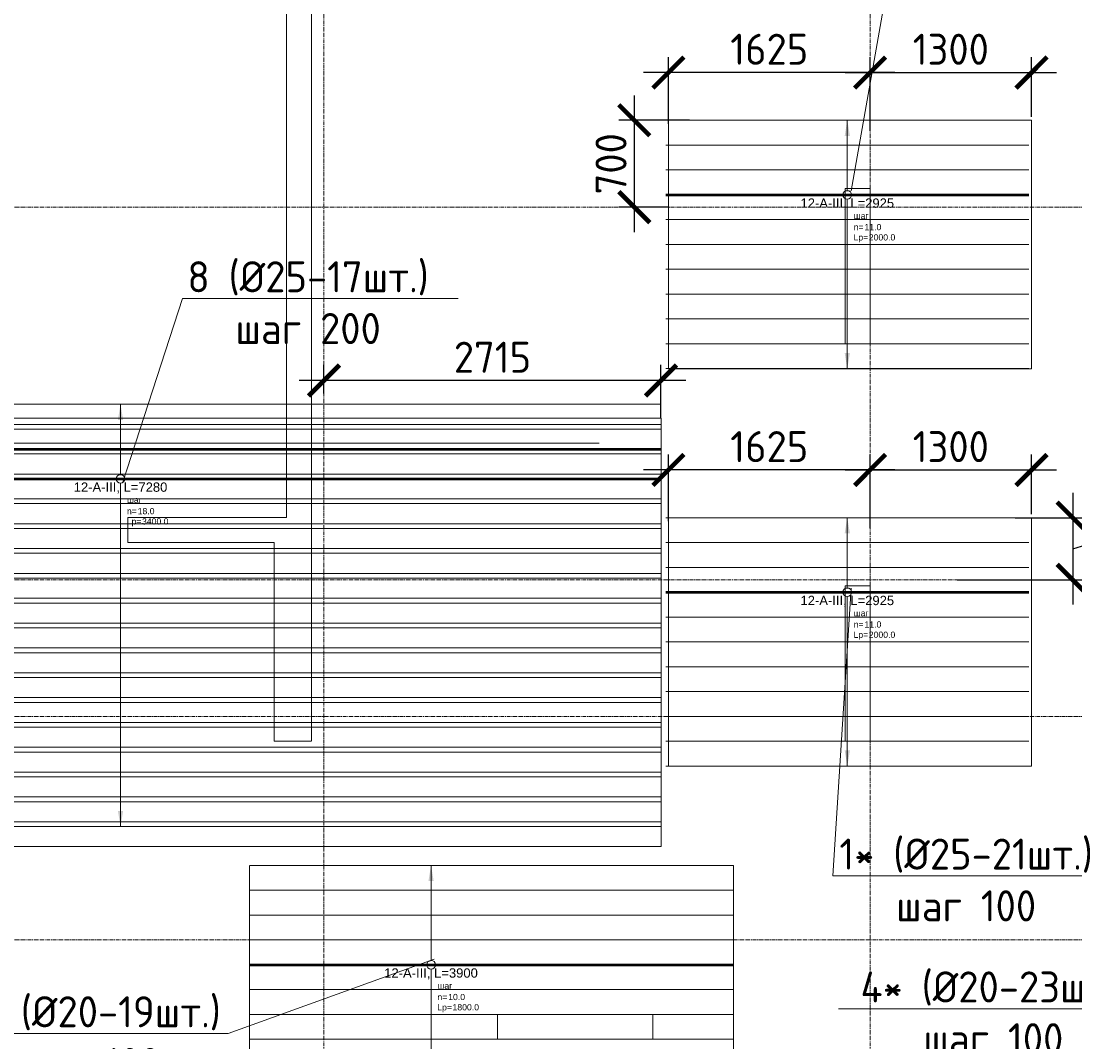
# Model space of a CAD drawing. Header units: millimetres. Extents: x -56135 to 1694203, y -446411 to -23139.
# Tile 101 of 256: x 598430 to 606919, y -120121 to -111900. Entities that reach past the tile are written whole.
import ezdxf
from ezdxf import colors
from ezdxf.entities.mleader import LeaderData, LeaderLine
from ezdxf.enums import TextEntityAlignment as Align
from ezdxf.math import Vec2, Vec3

# ---------------------------------------------------------------- set-up
doc = ezdxf.new("R2010")
doc.units = ezdxf.units.MM
doc.set_wipeout_variables(frame=1)
for name, pattern in [('01 Штриховая _4 мм_', [6, 3.5, -2.5]), ('______5', [1100, 800, -100, 100, -100]), ('GOST2.303 4', [7, 5, -2, 0]), ('осевая', [50.8, 31.75, -6.35, 6.35, -6.35])]:
    doc.linetypes.add(name, pattern=pattern)
for name, color, linetype, lineweight in [('АрмСтер', 2, 'Continuous', 50), ('контур распр. стерхней', 2, 'GOST2.303 4', 20), ('Оси', 40, '______5', 18), ('подоснова', 151, 'Continuous', 5), ('РАЗМЕРЫ', 1, 'Continuous', 9), ('СТЕНЫ', 3, 'Continuous', 30)]:
    doc.layers.add(name, color=color, linetype=linetype, lineweight=lineweight)
doc.layers.add('АрмСтер_атрибуты', color=2, linetype='Continuous', lineweight=0, plot=False)
doc.layers.add('АрмСтер_невид', color=8, linetype='Continuous', lineweight=0, plot=False)
doc.styles.add('GOST-2.304_Type-B', font='GOST_Common.ttf')
doc.styles.get("Standard").update_dxf_attribs({"font": 'arial.ttf'})
doc.styles.add('Аннотативный', font='arial.ttf')
doc.dimstyles.new('СПДС', dxfattribs={"dimscale": 100, "dimtxt": 2.5, "dimasz": 2.5, "dimexe": 1.25, "dimexo": 0, "dimtad": 1, "dimdec": 0, "dimtxsty": 'GOST-2.304_Type-B', "dimblk": 'ARCHTICK', "dimcen": 2.5, "dimdle": 2, "dimadec": 0, "dimazin": 2, "dimtfac": 0.75, "dimtdec": 0, "dimtmove": 1, "dimatfit": 3, "dimfxl": 1, "dimtolj": 1, "dimarcsym": 1})

# ---------------------------------------------------------------- blocks, each defined once
blk = doc.blocks.new('оси 2.2-2.3')
at = {"layer": 'Оси', "color": 16, "linetype": 'осевая', "lineweight": 0, "transparency": 33554687}
for p, q in [((501554.9, -104267.9), (501554.9, -134893.5)), ((505954.9, -104267.9), (505954.9, -134893.5)), ((468076.3, -113595.4), (524372.9, -113595.4)), ((468076.3, -116595.4), (524372.9, -116595.4)), ((468076.3, -117695.4), (524372.9, -117695.4)), ((468076.3, -119495.4), (524372.9, -119495.4))]:
    blk.add_line(p, q, dxfattribs=at)
blk = doc.blocks.new('_None')
blk = doc.blocks.new('*U1174')
at = {"layer": 'АрмСтер_невид', "ltscale": 100}
for p, q in [((-1462.5, 600), (1462.5, 600)), ((-1462.5, 400), (1462.5, 400)), ((-1462.5, 200), (1462.5, 200)), ((-1462.5, -200), (1462.5, -200)), ((-1462.5, -400), (1462.5, -400)), ((-1462.5, -600), (1462.5, -600)), ((-1462.5, -800), (1462.5, -800)), ((-1462.5, -1000), (1462.5, -1000)), ((-1462.5, -1200), (1462.5, -1200)), ((-1462.5, -1400), (1462.5, -1400))]:
    blk.add_line(p, q, dxfattribs=at)
at = {"layer": 'РАЗМЕРЫ'}
for p, q in [((112.5, 600), (-112.5, 600)), ((112.5, -1400), (-112.5, -1400))]:
    blk.add_line(p, q, dxfattribs=at)
at = {"layer": 'РАЗМЕРЫ', "ltscale": 15}
blk.add_line((0, -1400), (0, 600), dxfattribs=at)
at = {"layer": 'РАЗМЕРЫ'}
for points in [[(0, 600), (20.9, 474.8), (-20.9, 474.8)], [(0, -1400), (20.9, -1274.8), (-20.9, -1274.8)]]:
    blk.add_solid(points, dxfattribs=at)
at = {"layer": 'АрмСтер_атрибуты', "color": 215, "ltscale": 15, "style": 'Аннотативный'}
for s, p in [('шаг', (51.4, -194.2)), ('n=', (51.4, -285.1)), ('Lр=', (50.2, -367.8))]:
    blk.add_text(s, height=50, dxfattribs=at).set_placement(p)
at = {"layer": 'АрмСтер_атрибуты', "style": 'Аннотативный', "flags": 8}
blk.add_attdef('ПОЗ', (110, 29.6), '', height=75, dxfattribs=at)
at = {"layer": 'АрмСтер_атрибуты', "color": 215, "style": 'Аннотативный'}
for tag, p, flags in [('ШАГ', (190.9, -194.2), 10), ('КОЛ', (138, -285.1), 8), ('ШИРИНА', (172.9, -367.8), 8)]:
    blk.add_attdef(tag, p, '', height=50, dxfattribs=dict(at, flags=flags))
at = {"layer": 'АрмСтер_атрибуты', "flags": 9}
for tag, p in [('МАССА', (-1033.5, -1010.5)), ('ОБОЗНАЧЕНИЕ', (-1033.5, -1124.4))]:
    blk.add_attdef(tag, p, '', height=75, dxfattribs=at)
at = {"linetype": 'Continuous', "lineweight": 0}
blk.add_wipeout([(35, 0), (28.3, 20.6), (10.8, 33.3), (-10.8, 33.3), (-28.3, 20.6), (-35, 0), (-28.3, -20.6), (-10.8, -33.3), (10.8, -33.3), (28.3, -20.6)], dxfattribs=at)
at = {"color": 0, "linetype": 'ByBlock', "lineweight": -2, "ltscale": 100}
blk.add_line((-1462.5, 0), (1462.5, 0), dxfattribs=at)
at = {"layer": 'АрмСтер_невид', "ltscale": 100}
blk.add_line((-1462.5, 0), (1462.5, 0), dxfattribs=at)
at = {"layer": 'РАЗМЕРЫ'}
blk.add_circle((0, 0), 35, dxfattribs=at)
at = {"layer": 'АрмСтер_атрибуты', "style": 'Аннотативный', "flags": 8}
blk.add_attdef('НАИМЕНОВАНИЕ', text='', height=75, dxfattribs=at).set_placement((0, -29.3), align=Align.TOP_CENTER)
blk = doc.blocks.new('_ArchTick')
at = {"color": 0, "linetype": 'ByBlock', "const_width": 0.15}
blk.add_lwpolyline([(-0.5, -0.5), (0.5, 0.5)], dxfattribs=at)
blk = doc.blocks.new('*D1271')
at = {"layer": 'DEFPOINTS', "color": 0, "transparency": 16777216}
for p in [(603644.7, -112314.5), (603644.7, -112726.6), (605269.7, -112676.2)]:
    blk.add_point(p, dxfattribs=at)
at = {"layer": 'РАЗМЕРЫ', "color": 0, "lineweight": -2, "transparency": 16777216}
for p, q in [((603644.7, -112726.6), (603644.7, -112189.5)), ((605269.7, -112676.2), (605269.7, -112189.5)), ((605469.7, -112314.5), (603444.7, -112314.5))]:
    blk.add_line(p, q, dxfattribs=at)
at = {"layer": 'РАЗМЕРЫ', "color": 0, "lineweight": -2, "transparency": 16777216, "xscale": 250, "yscale": 250, "zscale": 250, "rotation": 180}
blk.add_blockref('_ArchTick', (603644.7, -112314.5), dxfattribs=at)
at = {"layer": 'РАЗМЕРЫ', "color": 0, "lineweight": -2, "transparency": 16777216, "xscale": 250, "yscale": 250, "zscale": 250}
blk.add_blockref('_ArchTick', (605269.7, -112314.5), dxfattribs=at)
at = {"layer": 'РАЗМЕРЫ', "color": 0, "transparency": 16777216, "insert": (604457.2, -112127), "char_height": 250, "attachment_point": 5, "style": 'GOST-2.304_Type-B'}
blk.add_mtext('\\A1;1625', dxfattribs=at)
blk = doc.blocks.new('*D1402')
at = {"layer": 'DEFPOINTS', "color": 0, "transparency": 16777216}
for p in [(603814.3, -112699.2), (603369.7, -113399.2), (603644.7, -113399.2)]:
    blk.add_point(p, dxfattribs=at)
at = {"layer": 'РАЗМЕРЫ', "color": 0, "lineweight": -2, "transparency": 16777216}
for p, q in [((603369.7, -112499.2), (603369.7, -113599.2)), ((603814.3, -112699.2), (603244.7, -112699.2)), ((603644.7, -113399.2), (603244.7, -113399.2))]:
    blk.add_line(p, q, dxfattribs=at)
at = {"layer": 'РАЗМЕРЫ', "color": 0, "lineweight": -2, "transparency": 16777216, "xscale": 250, "yscale": 250, "zscale": 250}
for p, rotation in [((603369.7, -112699.2), 90), ((603369.7, -113399.2), 270)]:
    blk.add_blockref('_ArchTick', p, dxfattribs=dict(at, rotation=rotation))
at = {"layer": 'РАЗМЕРЫ', "color": 0, "transparency": 16777216, "insert": (603182.2, -113049.2), "char_height": 250, "attachment_point": 5, "rotation": 90, "style": 'GOST-2.304_Type-B'}
blk.add_mtext('\\A1;700', dxfattribs=at)
blk = doc.blocks.new('*D1272')
at = {"layer": 'DEFPOINTS', "color": 0, "transparency": 16777216}
for p in [(606569.7, -112314.5), (606569.7, -112672.3), (605269.7, -112783.2)]:
    blk.add_point(p, dxfattribs=at)
at = {"layer": 'РАЗМЕРЫ', "color": 0, "lineweight": -2, "transparency": 16777216}
for p, q in [((605269.7, -112783.2), (605269.7, -112189.5)), ((606569.7, -112672.3), (606569.7, -112189.5)), ((605069.7, -112314.5), (606769.7, -112314.5))]:
    blk.add_line(p, q, dxfattribs=at)
at = {"layer": 'РАЗМЕРЫ', "color": 0, "lineweight": -2, "transparency": 16777216, "xscale": 250, "yscale": 250, "zscale": 250, "rotation": 180}
blk.add_blockref('_ArchTick', (605269.7, -112314.5), dxfattribs=at)
at = {"layer": 'РАЗМЕРЫ', "color": 0, "lineweight": -2, "transparency": 16777216, "xscale": 250, "yscale": 250, "zscale": 250}
blk.add_blockref('_ArchTick', (606569.7, -112314.5), dxfattribs=at)
at = {"layer": 'РАЗМЕРЫ', "color": 0, "transparency": 16777216, "insert": (605919.7, -112127), "char_height": 250, "attachment_point": 5, "style": 'GOST-2.304_Type-B'}
blk.add_mtext('\\A1;1300', dxfattribs=at)
blk = doc.blocks.new('*U1175')
at = {"layer": 'АрмСтер_невид', "ltscale": 100}
for p, q in [((-1462.5, 600), (1462.5, 600)), ((-1462.5, 400), (1462.5, 400)), ((-1462.5, 200), (1462.5, 200)), ((-1462.5, -200), (1462.5, -200)), ((-1462.5, -400), (1462.5, -400)), ((-1462.5, -600), (1462.5, -600)), ((-1462.5, -800), (1462.5, -800)), ((-1462.5, -1000), (1462.5, -1000)), ((-1462.5, -1200), (1462.5, -1200)), ((-1462.5, -1400), (1462.5, -1400))]:
    blk.add_line(p, q, dxfattribs=at)
at = {"layer": 'РАЗМЕРЫ'}
for p, q in [((112.5, 600), (-112.5, 600)), ((112.5, -1400), (-112.5, -1400))]:
    blk.add_line(p, q, dxfattribs=at)
at = {"layer": 'РАЗМЕРЫ', "ltscale": 15}
blk.add_line((0, -1400), (0, 600), dxfattribs=at)
at = {"layer": 'РАЗМЕРЫ'}
for points in [[(0, 600), (20.9, 474.8), (-20.9, 474.8)], [(0, -1400), (20.9, -1274.8), (-20.9, -1274.8)]]:
    blk.add_solid(points, dxfattribs=at)
at = {"layer": 'АрмСтер_атрибуты', "color": 215, "ltscale": 15, "style": 'Аннотативный'}
for s, p in [('шаг', (51.4, -194.2)), ('n=', (51.4, -285.1)), ('Lр=', (50.2, -367.8))]:
    blk.add_text(s, height=50, dxfattribs=at).set_placement(p)
at = {"layer": 'АрмСтер_атрибуты', "style": 'Аннотативный', "flags": 8}
blk.add_attdef('ПОЗ', (110, 29.6), '', height=75, dxfattribs=at)
at = {"layer": 'АрмСтер_атрибуты', "color": 215, "style": 'Аннотативный'}
for tag, p, flags in [('ШАГ', (190.9, -194.2), 10), ('КОЛ', (138, -285.1), 8), ('ШИРИНА', (172.9, -367.8), 8)]:
    blk.add_attdef(tag, p, '', height=50, dxfattribs=dict(at, flags=flags))
at = {"layer": 'АрмСтер_атрибуты', "flags": 9}
for tag, p in [('МАССА', (-1033.5, -1010.5)), ('ОБОЗНАЧЕНИЕ', (-1033.5, -1124.4))]:
    blk.add_attdef(tag, p, '', height=75, dxfattribs=at)
at = {"linetype": 'Continuous', "lineweight": 0}
blk.add_wipeout([(35, 0), (28.3, 20.6), (10.8, 33.3), (-10.8, 33.3), (-28.3, 20.6), (-35, 0), (-28.3, -20.6), (-10.8, -33.3), (10.8, -33.3), (28.3, -20.6)], dxfattribs=at)
at = {"color": 0, "linetype": 'ByBlock', "lineweight": -2, "ltscale": 100}
blk.add_line((-1462.5, 0), (1462.5, 0), dxfattribs=at)
at = {"layer": 'АрмСтер_невид', "ltscale": 100}
blk.add_line((-1462.5, 0), (1462.5, 0), dxfattribs=at)
at = {"layer": 'РАЗМЕРЫ'}
blk.add_circle((0, 0), 35, dxfattribs=at)
at = {"layer": 'АрмСтер_атрибуты', "style": 'Аннотативный', "flags": 8}
blk.add_attdef('НАИМЕНОВАНИЕ', text='', height=75, dxfattribs=at).set_placement((0, -29.3), align=Align.TOP_CENTER)
blk = doc.blocks.new('*D1273')
at = {"layer": 'DEFPOINTS', "color": 0, "transparency": 16777216}
for p in [(603644.7, -115514.5), (605269.7, -115876.2), (603644.7, -115926.6)]:
    blk.add_point(p, dxfattribs=at)
at = {"layer": 'РАЗМЕРЫ', "color": 0, "lineweight": -2, "transparency": 16777216}
for p, q in [((603644.7, -115926.6), (603644.7, -115389.5)), ((605269.7, -115876.2), (605269.7, -115389.5)), ((605469.7, -115514.5), (603444.7, -115514.5))]:
    blk.add_line(p, q, dxfattribs=at)
at = {"layer": 'РАЗМЕРЫ', "color": 0, "lineweight": -2, "transparency": 16777216, "xscale": 250, "yscale": 250, "zscale": 250, "rotation": 180}
blk.add_blockref('_ArchTick', (603644.7, -115514.5), dxfattribs=at)
at = {"layer": 'РАЗМЕРЫ', "color": 0, "lineweight": -2, "transparency": 16777216, "xscale": 250, "yscale": 250, "zscale": 250}
blk.add_blockref('_ArchTick', (605269.7, -115514.5), dxfattribs=at)
at = {"layer": 'РАЗМЕРЫ', "color": 0, "transparency": 16777216, "insert": (604457.2, -115327), "char_height": 250, "attachment_point": 5, "style": 'GOST-2.304_Type-B'}
blk.add_mtext('\\A1;1625', dxfattribs=at)
blk = doc.blocks.new('*D1274')
at = {"layer": 'DEFPOINTS', "color": 0, "transparency": 16777216}
for p in [(606569.7, -115514.5), (606569.7, -115872.3), (605269.7, -115983.2)]:
    blk.add_point(p, dxfattribs=at)
at = {"layer": 'РАЗМЕРЫ', "color": 0, "lineweight": -2, "transparency": 16777216}
for p, q in [((605269.7, -115983.2), (605269.7, -115389.5)), ((606569.7, -115872.3), (606569.7, -115389.5)), ((605069.7, -115514.5), (606769.7, -115514.5))]:
    blk.add_line(p, q, dxfattribs=at)
at = {"layer": 'РАЗМЕРЫ', "color": 0, "lineweight": -2, "transparency": 16777216, "xscale": 250, "yscale": 250, "zscale": 250, "rotation": 180}
blk.add_blockref('_ArchTick', (605269.7, -115514.5), dxfattribs=at)
at = {"layer": 'РАЗМЕРЫ', "color": 0, "lineweight": -2, "transparency": 16777216, "xscale": 250, "yscale": 250, "zscale": 250}
blk.add_blockref('_ArchTick', (606569.7, -115514.5), dxfattribs=at)
at = {"layer": 'РАЗМЕРЫ', "color": 0, "transparency": 16777216, "insert": (605919.7, -115327), "char_height": 250, "attachment_point": 5, "style": 'GOST-2.304_Type-B'}
blk.add_mtext('\\A1;1300', dxfattribs=at)
blk = doc.blocks.new('*U107')
at = {"color": 0, "linetype": 'ByBlock', "lineweight": -2, "ltscale": 100}
blk.add_line((-2925, 0), (5645, 0), dxfattribs=at)
at = {"layer": 'АрмСтер_невид', "ltscale": 100}
for p, q in [((-2925, 200), (5645, 200)), ((-2925, 0), (5645, 0)), ((-2925, -200), (5645, -200)), ((-2925, -400), (5645, -400)), ((-2925, -600), (5645, -600)), ((-2925, -800), (5645, -800)), ((-2925, -1000), (5645, -1000)), ((-2925, -1200), (5645, -1200)), ((-2925, -1400), (5645, -1400)), ((-2925, -1600), (5645, -1600)), ((-2925, -1800), (5645, -1800)), ((-2925, -2000), (5645, -2000)), ((-2925, -2200), (5645, -2200)), ((-2925, -2400), (5645, -2400)), ((-2925, -2600), (5645, -2600)), ((-2925, -2800), (5645, -2800)), ((-2925, -3000), (5645, -3000)), ((-2925, -3200), (5645, -3200))]:
    blk.add_line(p, q, dxfattribs=at)
at = {"layer": 'АрмСтер_атрибуты', "style": 'Аннотативный', "flags": 8}
blk.add_attdef('ПОЗ', (110, 29.6), '', height=75, dxfattribs=at)
blk.add_attdef('НАИМЕНОВАНИЕ', text='', height=75, dxfattribs=at).set_placement((0, -29.3), align=Align.TOP_CENTER)
at = {"layer": 'АрмСтер_атрибуты', "color": 215, "style": 'Аннотативный'}
for tag, p, flags in [('ШАГ', (190.9, -194.2), 10), ('КОЛ', (138, -285.1), 8), ('ШИРИНА', (172.9, -367.8), 8)]:
    blk.add_attdef(tag, p, '', height=50, dxfattribs=dict(at, flags=flags))
at = {"layer": 'АрмСтер_атрибуты', "flags": 9}
for tag, p in [('МАССА', (-2496, -1010.5)), ('ОБОЗНАЧЕНИЕ', (-2496, -1124.4))]:
    blk.add_attdef(tag, p, '', height=75, dxfattribs=at)
blk = doc.blocks.new('*U106')
at = {"layer": 'АрмСтер_невид', "ltscale": 100}
for p, q in [((-2925, 600), (4355, 600)), ((-2925, 400), (4355, 400)), ((-2925, 200), (4355, 200)), ((-2925, -200), (4355, -200)), ((-2925, -400), (4355, -400)), ((-2925, -600), (4355, -600)), ((-2925, -800), (4355, -800)), ((-2925, -1000), (4355, -1000)), ((-2925, -1200), (4355, -1200)), ((-2925, -1400), (4355, -1400)), ((-2925, -1600), (4355, -1600)), ((-2925, -1800), (4355, -1800)), ((-2925, -2000), (4355, -2000)), ((-2925, -2200), (4355, -2200)), ((-2925, -2400), (4355, -2400)), ((-2925, -2600), (4355, -2600)), ((-2925, -2800), (4355, -2800))]:
    blk.add_line(p, q, dxfattribs=at)
at = {"layer": 'РАЗМЕРЫ'}
for p, q in [((112.5, 600), (-112.5, 600)), ((112.5, -2800), (-112.5, -2800))]:
    blk.add_line(p, q, dxfattribs=at)
at = {"layer": 'РАЗМЕРЫ', "ltscale": 15}
blk.add_line((0, -2800), (0, 600), dxfattribs=at)
at = {"layer": 'РАЗМЕРЫ'}
for points in [[(0, 600), (20.9, 474.8), (-20.9, 474.8)], [(0, -2800), (20.9, -2674.8), (-20.9, -2674.8)]]:
    blk.add_solid(points, dxfattribs=at)
at = {"layer": 'АрмСтер_атрибуты', "color": 215, "ltscale": 15, "style": 'Аннотативный'}
for s, p in [('шаг', (51.4, -194.2)), ('n=', (51.4, -285.1)), ('Lр=', (50.2, -367.8))]:
    blk.add_text(s, height=50, dxfattribs=at).set_placement(p)
at = {"layer": 'АрмСтер_атрибуты', "style": 'Аннотативный', "flags": 8}
blk.add_attdef('ПОЗ', (110, 29.6), '', height=75, dxfattribs=at)
at = {"layer": 'АрмСтер_атрибуты', "color": 215, "style": 'Аннотативный'}
for tag, p, flags in [('ШАГ', (190.9, -194.2), 10), ('КОЛ', (138, -285.1), 8), ('ШИРИНА', (172.9, -367.8), 8)]:
    blk.add_attdef(tag, p, '', height=50, dxfattribs=dict(at, flags=flags))
at = {"layer": 'АрмСтер_атрибуты', "flags": 9}
for tag, p in [('МАССА', (-2496, -1010.5)), ('ОБОЗНАЧЕНИЕ', (-2496, -1124.4))]:
    blk.add_attdef(tag, p, '', height=75, dxfattribs=at)
at = {"linetype": 'Continuous', "lineweight": 0}
blk.add_wipeout([(35, 0), (28.3, 20.6), (10.8, 33.3), (-10.8, 33.3), (-28.3, 20.6), (-35, 0), (-28.3, -20.6), (-10.8, -33.3), (10.8, -33.3), (28.3, -20.6)], dxfattribs=at)
at = {"color": 0, "linetype": 'ByBlock', "lineweight": -2, "ltscale": 100}
blk.add_line((-2925, 0), (4355, 0), dxfattribs=at)
at = {"layer": 'АрмСтер_невид', "ltscale": 100}
blk.add_line((-2925, 0), (4355, 0), dxfattribs=at)
at = {"layer": 'РАЗМЕРЫ'}
blk.add_circle((0, 0), 35, dxfattribs=at)
at = {"layer": 'АрмСтер_атрибуты', "style": 'Аннотативный', "flags": 8}
blk.add_attdef('НАИМЕНОВАНИЕ', text='', height=75, dxfattribs=at).set_placement((0, -29.3), align=Align.TOP_CENTER)
blk = doc.blocks.new('*D1268')
at = {"layer": 'DEFPOINTS', "color": 0, "transparency": 16777216}
for p in [(606437.9, -115899.2), (605969.7, -116399.2), (606901.4, -116399.2)]:
    blk.add_point(p, dxfattribs=at)
at = {"layer": 'РАЗМЕРЫ', "color": 0, "lineweight": -2, "transparency": 16777216}
for p, q in [((607495.2, -115971), (607495.2, -115371)), ((606901.4, -115699.2), (606901.4, -116599.2)), ((606437.9, -115899.2), (607026.4, -115899.2)), ((606901.4, -116149.2), (607495.2, -115971)), ((605969.7, -116399.2), (607026.4, -116399.2))]:
    blk.add_line(p, q, dxfattribs=at)
at = {"layer": 'РАЗМЕРЫ', "color": 0, "lineweight": -2, "transparency": 16777216, "xscale": 250, "yscale": 250, "zscale": 250}
for p, rotation in [((606901.4, -115899.2), 90), ((606901.4, -116399.2), 270)]:
    blk.add_blockref('_ArchTick', p, dxfattribs=dict(at, rotation=rotation))
at = {"layer": 'РАЗМЕРЫ', "color": 0, "transparency": 16777216, "insert": (607307.7, -115671), "char_height": 250, "attachment_point": 5, "rotation": 90, "style": 'GOST-2.304_Type-B'}
blk.add_mtext('\\A1;500', dxfattribs=at)
blk = doc.blocks.new('*D1269')
at = {"layer": 'DEFPOINTS', "color": 0, "transparency": 16777216}
for p in [(600869.7, -114794.6), (600869.7, -114899.2), (603584.7, -115099)]:
    blk.add_point(p, dxfattribs=at)
at = {"layer": 'РАЗМЕРЫ', "color": 0, "lineweight": -2, "transparency": 16777216}
for p, q in [((600869.7, -114899.2), (600869.7, -114669.6)), ((603584.7, -115099), (603584.7, -114669.6)), ((603784.7, -114794.6), (600669.7, -114794.6))]:
    blk.add_line(p, q, dxfattribs=at)
at = {"layer": 'РАЗМЕРЫ', "color": 0, "lineweight": -2, "transparency": 16777216, "xscale": 250, "yscale": 250, "zscale": 250, "rotation": 180}
blk.add_blockref('_ArchTick', (600869.7, -114794.6), dxfattribs=at)
at = {"layer": 'РАЗМЕРЫ', "color": 0, "lineweight": -2, "transparency": 16777216, "xscale": 250, "yscale": 250, "zscale": 250}
blk.add_blockref('_ArchTick', (603584.7, -114794.6), dxfattribs=at)
at = {"layer": 'РАЗМЕРЫ', "color": 0, "transparency": 16777216, "insert": (602227.2, -114607.1), "char_height": 250, "attachment_point": 5, "style": 'GOST-2.304_Type-B'}
blk.add_mtext('\\A1;2715', dxfattribs=at)
blk = doc.blocks.new('*U1169')
at = {"layer": 'АрмСтер_невид', "ltscale": 100}
for p, q in [((-1462.5, 800), (2437.5, 800)), ((-1462.5, 600), (2437.5, 600)), ((-1462.5, 400), (2437.5, 400)), ((-1462.5, 200), (2437.5, 200)), ((-1462.5, -200), (2437.5, -200)), ((-1462.5, -400), (2437.5, -400)), ((-1462.5, -600), (2437.5, -600)), ((-1462.5, -800), (2437.5, -800)), ((-1462.5, -1000), (2437.5, -1000))]:
    blk.add_line(p, q, dxfattribs=at)
at = {"layer": 'РАЗМЕРЫ'}
for p, q in [((112.5, 800), (-112.5, 800)), ((112.5, -1000), (-112.5, -1000))]:
    blk.add_line(p, q, dxfattribs=at)
at = {"layer": 'РАЗМЕРЫ', "ltscale": 15}
blk.add_line((0, -1000), (0, 800), dxfattribs=at)
at = {"layer": 'РАЗМЕРЫ'}
for points in [[(0, 800), (20.9, 674.8), (-20.9, 674.8)], [(0, -1000), (20.9, -874.8), (-20.9, -874.8)]]:
    blk.add_solid(points, dxfattribs=at)
at = {"layer": 'АрмСтер_атрибуты', "color": 215, "ltscale": 15, "style": 'Аннотативный'}
for s, p in [('шаг', (51.4, -194.2)), ('n=', (51.4, -285.1)), ('Lр=', (50.2, -367.8))]:
    blk.add_text(s, height=50, dxfattribs=at).set_placement(p)
at = {"layer": 'АрмСтер_атрибуты', "style": 'Аннотативный', "flags": 8}
blk.add_attdef('ПОЗ', (110, 29.6), '', height=75, dxfattribs=at)
at = {"layer": 'АрмСтер_атрибуты', "color": 215, "style": 'Аннотативный'}
for tag, p, flags in [('ШАГ', (190.9, -194.2), 10), ('КОЛ', (138, -285.1), 8), ('ШИРИНА', (172.9, -367.8), 8)]:
    blk.add_attdef(tag, p, '', height=50, dxfattribs=dict(at, flags=flags))
at = {"layer": 'АрмСтер_атрибуты', "flags": 9}
for tag, p in [('МАССА', (-1033.5, -1010.5)), ('ОБОЗНАЧЕНИЕ', (-1033.5, -1124.4))]:
    blk.add_attdef(tag, p, '', height=75, dxfattribs=at)
at = {"linetype": 'Continuous', "lineweight": 0}
blk.add_wipeout([(35, 0), (28.3, 20.6), (10.8, 33.3), (-10.8, 33.3), (-28.3, 20.6), (-35, 0), (-28.3, -20.6), (-10.8, -33.3), (10.8, -33.3), (28.3, -20.6)], dxfattribs=at)
at = {"color": 0, "linetype": 'ByBlock', "lineweight": -2, "ltscale": 100}
blk.add_line((-1462.5, 0), (2437.5, 0), dxfattribs=at)
at = {"layer": 'АрмСтер_невид', "ltscale": 100}
blk.add_line((-1462.5, 0), (2437.5, 0), dxfattribs=at)
at = {"layer": 'РАЗМЕРЫ'}
blk.add_circle((0, 0), 35, dxfattribs=at)
at = {"layer": 'АрмСтер_атрибуты', "style": 'Аннотативный', "flags": 8}
blk.add_attdef('НАИМЕНОВАНИЕ', text='', height=75, dxfattribs=at).set_placement((0, -29.3), align=Align.TOP_CENTER)
blk = doc.blocks.new('стены  тп')
at = {"layer": 'СТЕНЫ', "color": 251, "linetype": '01 Штриховая _4 мм_', "lineweight": 0, "true_color": 0x636466}
for p, q in [((569712.1, -326013.9, 3100), (569712.1, -316625.7, 3100)), ((569512.1, -320575.7, 3100), (569512.1, -326225.7, 3100)), ((574212.3, -323575.7, 3100), (574012.3, -323575.7, 3100)), ((574012.3, -323575.7, 3100), (574012.3, -324825.7, 3100)), ((574212.3, -323695.7, 3100), (574212.3, -323575.7, 3100)), ((574212.3, -324825.7, 3100), (574212.3, -323695.7, 3100)), ((574012.3, -324825.7, 3100), (574132.3, -324825.7, 3100)), ((574132.3, -324825.7, 3100), (574212.3, -324825.7, 3100)), ((569712.1, -326425.7, 3100), (569712.1, -326013.9, 3100)), ((568232.3, -326425.7, 3100), (568232.3, -326225.7, 3100)), ((569512.1, -326225.7, 3100), (568232.3, -326225.7, 3100)), ((568232.3, -326425.7, 3100), (569412.1, -326425.7, 3100)), ((569412.1, -326425.7, 3100), (569412.1, -328025.7, 3100)), ((569712.1, -328025.7, 3100), (569712.1, -326425.7, 3100)), ((574012.3, -326775.7, 3100), (574012.3, -328025.7, 3100)), ((574212.3, -326775.7, 3100), (574012.3, -326775.7, 3100)), ((574212.3, -328025.7, 3100), (574212.3, -326775.7, 3100)), ((569412.1, -328025.7, 3100), (569712.1, -328025.7, 3100)), ((574012.3, -328025.7, 3100), (574212.3, -328025.7, 3100)), ((572461.7, -330225.7, 3100), (571211.9, -330225.7, 3100)), ((571211.9, -330225.7, 3100), (571211.9, -330425.7, 3100)), ((572461.7, -330425.7, 3100), (572461.7, -330225.7, 3100)), ((571211.9, -330425.7, 3100), (572461.7, -330425.7, 3100))]:
    blk.add_line(p, q, dxfattribs=at)

msp = doc.modelspace()

# ---------------------------------------------------------------- linework, layer by layer
at = {"layer": 'контур распр. стерхней', "linetype": '01 Штриховая _4 мм_'}
for points in [[(606569.7, -114699.9), (603644.7, -114699.9), (603644.7, -112699.2), (606569.7, -112699.2)], [(606569.7, -117899.9), (603644.7, -117899.9), (603644.7, -115899.2), (606569.7, -115899.2)], [(604169.7, -120499.2), (600269.7, -120499.2), (600269.7, -118699.2), (604169.7, -118699.2)]]:
    msp.add_lwpolyline(points, close=True, dxfattribs=at)
at = {"layer": 'РАЗМЕРЫ'}
msp.add_line((589085.7, -115299.2), (603085.7, -115299.2), dxfattribs=at)

# ---------------------------------------------------------------- block references
at = {"layer": 'РАЗМЕРЫ', "color": 1}
msp.add_blockref('оси 2.2-2.3', (99314.8, 196.2), dxfattribs=at)

# ---------------------------------------------------------------- leaders
at = {"layer": 'подоснова', "color": 6, "ltscale": 0.3}
ml = msp.add_multileader_mtext('Standard', dxfattribs=at)
ml.set_content('10* (%%C25-15шт.)\\Pшаг 100', color=6, style='GOST-2.304_Type-B')
ml.set_leader_properties(color=256, linetype='ByLayer', lineweight=15)
ml.set_arrow_properties(name='NONE')
ml.build(insert=Vec2(0, 0))
ml.multileader.update_dxf_attribs({"text_left_attachment_type": 6, "text_right_attachment_type": 6, "dogleg_length": 0.1, "arrow_head_size": 18})
ctx = ml.context
ctx.base_point, ctx.char_height, ctx.arrow_head_size, ctx.landing_gap_size, ctx.plane_origin = Vec3(598787.8, -110853.3), 250, 18, 20, Vec3(587735.7, -108894.1)
ctx.left_attachment, ctx.right_attachment, ctx.text_align_type = 6, 6, 1
notes = []
notes.append((ctx, [(0, (1, 1, 0), (598787.7, -110853.3), (1, 0), 0.1, [(0, [(597603.5, -110065.9)], 0, [])])]))
ctx.mtext.insert, ctx.mtext.alignment, ctx.mtext.flow_direction = Vec3(599948.7, -110553.3), 2, 5
ml = msp.add_multileader_mtext('Standard', dxfattribs=at)
ml.set_content('1* (%%C25-21шт.)\\Pшаг 100', color=6, style='GOST-2.304_Type-B')
ml.set_leader_properties(color=256, linetype='ByLayer', lineweight=15)
ml.set_arrow_properties(name='NONE')
ml.build(insert=Vec2(0, 0))
ml.multileader.update_dxf_attribs({"text_left_attachment_type": 6, "text_right_attachment_type": 6, "dogleg_length": 0.1, "arrow_head_size": 18})
ctx = ml.context
ctx.base_point, ctx.char_height, ctx.arrow_head_size, ctx.landing_gap_size, ctx.plane_origin = Vec3(605446.3, -111399.5), 250, 18, 20, Vec3(596661.2, -110915.4)
ctx.left_attachment, ctx.right_attachment, ctx.text_align_type = 6, 6, 1
notes.append((ctx, [(0, (1, 1, 0), (605446.2, -111399.5), (1, 0), 0.1, [(0, [(605118, -113265.9)], 0, [])])]))
ctx.mtext.insert, ctx.mtext.alignment, ctx.mtext.flow_direction = Vec3(606519.7, -111099.5), 2, 5
ml = msp.add_multileader_mtext('Standard', dxfattribs=at)
ml.set_content('1* (%%C25-21шт.)\\Pшаг 100', color=6, style='GOST-2.304_Type-B')
ml.set_leader_properties(color=256, linetype='ByLayer', lineweight=15)
ml.set_arrow_properties(name='NONE')
ml.build(insert=Vec2(0, 0))
ml.multileader.update_dxf_attribs({"text_left_attachment_type": 6, "text_right_attachment_type": 6, "dogleg_length": 0.1, "arrow_head_size": 18})
ctx = ml.context
ctx.base_point, ctx.char_height, ctx.arrow_head_size, ctx.landing_gap_size, ctx.plane_origin = Vec3(604969.7, -118783.5), 250, 18, 20, Vec3(596661.2, -114115.4)
ctx.left_attachment, ctx.right_attachment, ctx.text_align_type = 6, 6, 1
notes.append((ctx, [(0, (1, 1, 0), (604969.6, -118783.5), (1, 0), 0.1, [(0, [(605118, -116465.9)], 0, [])])]))
ctx.mtext.insert, ctx.mtext.alignment, ctx.mtext.flow_direction = Vec3(606043.1, -118483.5), 2, 5
ml = msp.add_multileader_mtext('Standard', dxfattribs=at)
ml.set_content('4* (%%C20-23шт.)\\Pшаг 100', color=6, style='GOST-2.304_Type-B')
ml.set_leader_properties(color=256, linetype='ByLayer', lineweight=15)
ml.set_arrow_properties(name='NONE')
ml.build(insert=Vec2(0, 0))
ml.multileader.update_dxf_attribs({"text_left_attachment_type": 6, "text_right_attachment_type": 6, "dogleg_length": 0.1, "arrow_head_size": 18})
ctx = ml.context
ctx.base_point, ctx.char_height, ctx.arrow_head_size, ctx.landing_gap_size, ctx.plane_origin = Vec3(605125.9, -119853.3), 250, 18, 20, Vec3(600600.6, -116905.1)
ctx.left_attachment, ctx.right_attachment, ctx.text_align_type = 6, 6, 1
notes.append((ctx, [(1, (1, 1, 0), (607397.8, -119853.3), (-1, 0), 0.1, [(0, [(609057.5, -119255.6)], 0, [])])]))
ctx.mtext.insert, ctx.mtext.alignment, ctx.mtext.flow_direction = Vec3(606261.8, -119553.3), 2, 5
for ctx, leaders in notes:
    for number, flags, end, landing, length, lines in leaders:
        leader = LeaderData()
        leader.index, (leader.has_last_leader_line, leader.has_dogleg_vector, leader.attachment_direction) = number, flags
        leader.last_leader_point, leader.dogleg_vector, leader.dogleg_length = Vec3(end), Vec3(landing), length
        for number, points, colour, breaks in lines:
            line = LeaderLine()
            line.index, line.vertices, line.color, line.breaks = number, Vec3.list(points), colors.encode_raw_color(colour), breaks
            leader.lines.append(line)
        ctx.leaders.append(leader)

# ---------------------------------------------------------------- next in the draw order: block references
at = {"layer": 'АрмСтер', "ltscale": 15}
ref = msp.add_blockref('*U1174', (605085.7, -113299.2), dxfattribs=at)
ref.add_attrib('НАИМЕНОВАНИЕ', '12-A-III, L=2925', dxfattribs={"layer": 'АрмСтер_атрибуты', "height": 75, "style": 'Аннотативный', "flags": 8}).set_placement((605085.7, -113328.5), align=Align.TOP_CENTER)
ref.add_attrib('КОЛ', '11.0', (605223.8, -113584.3), dxfattribs={"layer": 'АрмСтер_атрибуты', "color": 215, "height": 50, "style": 'Аннотативный', "flags": 8})
ref.add_attrib('ШИРИНА', '2000.0', (605258.6, -113667), dxfattribs={"layer": 'АрмСтер_атрибуты', "color": 215, "height": 50, "style": 'Аннотативный', "flags": 8})
ref = msp.add_blockref('*U1175', (605085.7, -116499.2), dxfattribs=at)
ref.add_attrib('НАИМЕНОВАНИЕ', '12-A-III, L=2925', dxfattribs={"layer": 'АрмСтер_атрибуты', "height": 75, "style": 'Аннотативный', "flags": 8}).set_placement((605085.7, -116528.5), align=Align.TOP_CENTER)
ref.add_attrib('КОЛ', '11.0', (605223.8, -116784.3), dxfattribs={"layer": 'АрмСтер_атрибуты', "color": 215, "height": 50, "style": 'Аннотативный', "flags": 8})
ref.add_attrib('ШИРИНА', '2000.0', (605258.6, -116867), dxfattribs={"layer": 'АрмСтер_атрибуты', "color": 215, "height": 50, "style": 'Аннотативный', "flags": 8})
ref = msp.add_blockref('*U1169', (601732.2, -119499.2), dxfattribs=at)
ref.add_attrib('НАИМЕНОВАНИЕ', '12-A-III, L=3900', dxfattribs={"layer": 'АрмСтер_атрибуты', "height": 75, "style": 'Аннотативный', "flags": 8}).set_placement((601732.2, -119528.5), align=Align.TOP_CENTER)
ref.add_attrib('КОЛ', '10.0', (601870.3, -119784.3), dxfattribs={"layer": 'АрмСтер_атрибуты', "color": 215, "height": 50, "style": 'Аннотативный', "flags": 8})
ref.add_attrib('ШИРИНА', '1800.0', (601905.1, -119867), dxfattribs={"layer": 'АрмСтер_атрибуты', "color": 215, "height": 50, "style": 'Аннотативный', "flags": 8})

# ---------------------------------------------------------------- next in the draw order: dimensions: what is measured, and where the dimension line sits
at = {"layer": 'РАЗМЕРЫ', "color": 1}
for base, p1, p2, picture, middle in [((603644.7, -112314.5), (605269.7, -112676.2), (603644.7, -112726.6), '*D1271', (604457.2, -112127)), ((606569.7, -112314.5), (605269.7, -112783.2), (606569.7, -112672.3), '*D1272', (605919.7, -112127)), ((603644.7, -115514.5), (605269.7, -115876.2), (603644.7, -115926.6), '*D1273', (604457.2, -115327)), ((606569.7, -115514.5), (605269.7, -115983.2), (606569.7, -115872.3), '*D1274', (605919.7, -115327))]:
    dim = msp.add_linear_dim(base=base, p1=p1, p2=p2, dimstyle='СПДС', dxfattribs=at)
    dim.commit()
    dim.dimension.update_dxf_attribs({"geometry": picture, "text_midpoint": middle})
for base, p1, p2, picture, middle in [((603369.7, -113399.2), (603814.3, -112699.2), (603644.7, -113399.2), '*D1402', (603182.2, -113049.2)), ((606901.4, -116399.2), (606437.9, -115899.2), (605969.7, -116399.2), '*D1268', (607307.7, -115908.5))]:
    dim = msp.add_linear_dim(base=base, p1=p1, p2=p2, angle=90, dimstyle='СПДС', dxfattribs=at)
    dim.commit()
    dim.dimension.update_dxf_attribs({"geometry": picture, "text_midpoint": middle})

# ---------------------------------------------------------------- next in the draw order: leaders
at = {"layer": 'подоснова', "color": 6, "ltscale": 0.3}
ml = msp.add_multileader_mtext('Standard', dxfattribs=at)
ml.set_content('4* (%%C20-19шт.)\\Pшаг 100', color=6, style='GOST-2.304_Type-B')
ml.set_leader_properties(color=256, linetype='ByLayer', lineweight=15)
ml.set_arrow_properties(name='NONE')
ml.build(insert=Vec2(0, 0))
ml.multileader.update_dxf_attribs({"text_left_attachment_type": 6, "text_right_attachment_type": 6, "dogleg_length": 0.1, "arrow_head_size": 18})
ctx = ml.context
ctx.base_point, ctx.char_height, ctx.arrow_head_size, ctx.landing_gap_size, ctx.plane_origin = Vec3(597875.9, -120053.3), 250, 18, 20, Vec3(593300.6, -117105.1)
ctx.left_attachment, ctx.right_attachment, ctx.text_align_type = 6, 6, 1
notes = []
notes.append((ctx, [(1, (1, 1, 0), (600097.8, -120053.3), (-1, 0), 0.1, [(0, [(601757.5, -119455.6)], 0, [])])]))
ctx.mtext.insert, ctx.mtext.alignment, ctx.mtext.flow_direction = Vec3(598986.8, -119753.3), 2, 5
for ctx, leaders in notes:
    for number, flags, end, landing, length, lines in leaders:
        leader = LeaderData()
        leader.index, (leader.has_last_leader_line, leader.has_dogleg_vector, leader.attachment_direction) = number, flags
        leader.last_leader_point, leader.dogleg_vector, leader.dogleg_length = Vec3(end), Vec3(landing), length
        for number, points, colour, breaks in lines:
            line = LeaderLine()
            line.index, line.vertices, line.color, line.breaks = number, Vec3.list(points), colors.encode_raw_color(colour), breaks
            leader.lines.append(line)
        ctx.leaders.append(leader)

# ---------------------------------------------------------------- next in the draw order: block references
at = {"layer": 'АрмСтер', "ltscale": 15}
msp.add_blockref('*U107', (597940.7, -115348.3), dxfattribs=at)

# ---------------------------------------------------------------- next in the draw order: block references
ref = msp.add_blockref('*U106', (599230.7, -115586.4), dxfattribs=at)
ref.add_attrib('НАИМЕНОВАНИЕ', '12-A-III, L=7280', dxfattribs={"layer": 'АрмСтер_атрибуты', "height": 75, "style": 'Аннотативный', "flags": 8}).set_placement((599230.7, -115615.7), align=Align.TOP_CENTER)
ref.add_attrib('КОЛ', '18.0', (599368.7, -115871.5), dxfattribs={"layer": 'АрмСтер_атрибуты', "color": 215, "height": 50, "style": 'Аннотативный', "flags": 8})
ref.add_attrib('ШИРИНА', '3400.0', (599403.6, -115954.2), dxfattribs={"layer": 'АрмСтер_атрибуты', "color": 215, "height": 50, "style": 'Аннотативный', "flags": 8})

# ---------------------------------------------------------------- next in the draw order: linework, layer by layer
at = {"layer": 'контур распр. стерхней', "linetype": '01 Штриховая _4 мм_'}
msp.add_lwpolyline([(603585.7, -118548.3), (588569.7, -118548.3), (588569.7, -115099.2), (603585.7, -115099.2)], close=True, dxfattribs=at)

# ---------------------------------------------------------------- next in the draw order: block references
at = {"layer": 'РАЗМЕРЫ'}
msp.add_blockref('стены  тп', (31057, 210326.6, -3100), dxfattribs=at)

# ---------------------------------------------------------------- next in the draw order: dimensions: what is measured, and where the dimension line sits
at = {"layer": 'РАЗМЕРЫ', "color": 1}
dim = msp.add_linear_dim(base=(600869.7, -114794.6), p1=(603584.7, -115099), p2=(600869.7, -114899.2), dimstyle='СПДС', dxfattribs=at)
dim.commit()
dim.dimension.update_dxf_attribs({"geometry": '*D1269', "text_midpoint": (602227.2, -114607.1)})

# ---------------------------------------------------------------- next in the draw order: leaders
at = {"layer": 'подоснова', "color": 6, "ltscale": 0.3}
ml = msp.add_multileader_mtext('Standard', dxfattribs=at)
ml.set_content('8 (%%C25-17шт.)\\Pшаг 200', color=6, style='GOST-2.304_Type-B')
ml.set_leader_properties(color=256, linetype='ByLayer', lineweight=15)
ml.set_arrow_properties(name='NONE')
ml.build(insert=Vec2(0, 0))
ml.multileader.update_dxf_attribs({"text_left_attachment_type": 6, "text_right_attachment_type": 6, "dogleg_length": 0.1, "arrow_head_size": 18})
ctx = ml.context
ctx.base_point, ctx.char_height, ctx.arrow_head_size, ctx.landing_gap_size, ctx.plane_origin = Vec3(599729, -114134.3), 250, 18, 20, Vec3(588191.2, -112750.6)
ctx.left_attachment, ctx.right_attachment, ctx.text_align_type = 6, 6, 1
notes = []
notes.append((ctx, [(0, (1, 1, 0), (599728.9, -114134.3), (1, 0), 0.1, [(0, [(599250.2, -115613.3)], 0, [])])]))
ctx.mtext.insert, ctx.mtext.alignment, ctx.mtext.flow_direction = Vec3(600741.8, -113834.3), 2, 5
for ctx, leaders in notes:
    for number, flags, end, landing, length, lines in leaders:
        leader = LeaderData()
        leader.index, (leader.has_last_leader_line, leader.has_dogleg_vector, leader.attachment_direction) = number, flags
        leader.last_leader_point, leader.dogleg_vector, leader.dogleg_length = Vec3(end), Vec3(landing), length
        for number, points, colour, breaks in lines:
            line = LeaderLine()
            line.index, line.vertices, line.color, line.breaks = number, Vec3.list(points), colors.encode_raw_color(colour), breaks
            leader.lines.append(line)
        ctx.leaders.append(leader)

doc.saveas('drawing.dxf')
